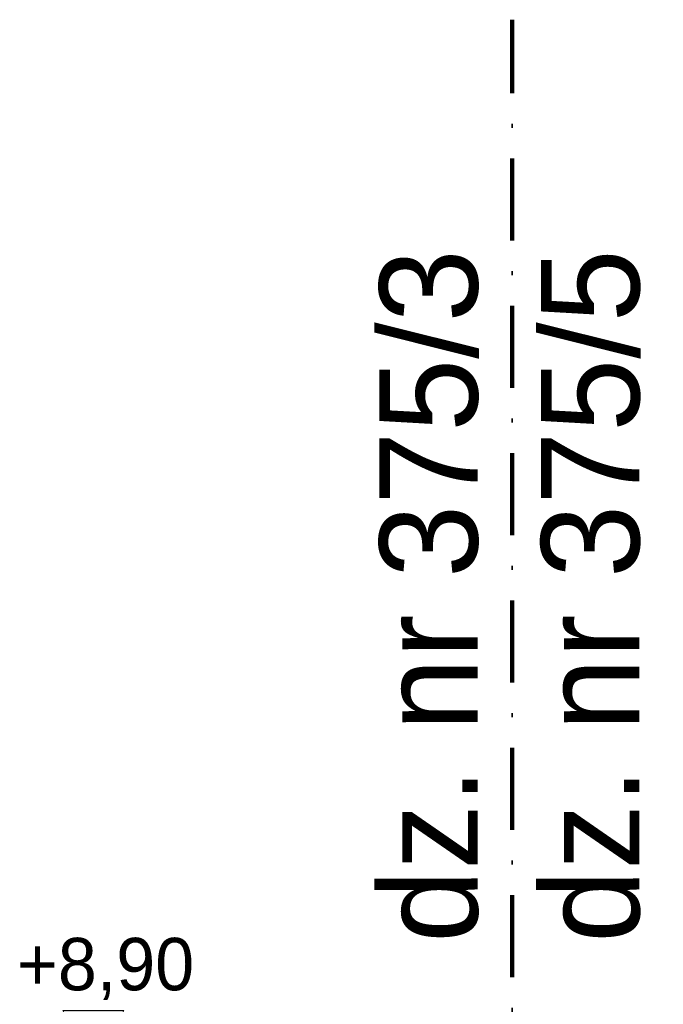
# Model space of a CAD drawing. Extents: x -366324 to -207045, y 68808 to 138616.
# Tile 105 of 170: x -235911 to -233944, y 88089 to 91097. Entities that reach past the tile are written whole.
import ezdxf

# ---------------------------------------------------------------- set-up
doc = ezdxf.new("R2010")
doc.units = 0
doc.header["$MEASUREMENT"] = 0
doc.linetypes.add('Kreski i kropki', pattern=[450, 250, -100, 0, -100])
doc.layers.add('Arch wymiary', color=7, linetype='Continuous')
for name, color, linetype, lineweight in [('Arch wymiary_Nr_Pióra__21', 7, 'Continuous', 9), ('INWENT KONST. DREWNIANA_Nr_Pióra__20', 1, 'Continuous', 100), ('INWENT OPISY_Nr_Pióra__21', 7, 'Continuous', 9)]:
    doc.layers.add(name, color=color, linetype=linetype, lineweight=lineweight)
doc.styles.add('GENERATED_STYLE_1', font='txt')
doc.styles.add('GENERATED_STYLE_3', font='txt')

# ---------------------------------------------------------------- blocks, each defined once
blk = doc.blocks.new('Wymiary_113', base_point=(-235685.8, 87909.6))
at = {"layer": 'Arch wymiary_Nr_Pióra__21', "linetype": 'Continuous'}
blk.add_hatch(color=256, dxfattribs=at).paths.add_polyline_path([(-235685.8, 87909.6), (-235778.6, 88069.6), (-235593, 88069.6)], flags=0)
for p, q in [((-235685.8, 87909.6), (-235778.6, 88069.6)), ((-235778.6, 88069.6), (-235593, 88069.6)), ((-235593, 88069.6), (-235685.8, 87909.6)), ((-235685.8, 87909.6), (-235805.8, 87909.6)), ((-235685.8, 87909.6), (-235565.8, 87909.6))]:
    blk.add_line(p, q, dxfattribs=at)
at = {"layer": 'Arch wymiary_Nr_Pióra__21', "insert": (-235919.2, 88101.6), "char_height": 160, "attachment_point": 7, "style": 'GENERATED_STYLE_1'}
blk.add_mtext('{+8,90}', dxfattribs=at)

msp = doc.modelspace()

# ---------------------------------------------------------------- linework, layer by layer
at = {"layer": 'INWENT KONST. DREWNIANA_Nr_Pióra__20', "linetype": 'Kreski i kropki'}
msp.add_line((-234406.4, 77819.6), (-234406.4, 91096.7), dxfattribs=at)

# ---------------------------------------------------------------- block references
at = {"layer": 'Arch wymiary', "linetype": 'Continuous'}
msp.add_blockref('Wymiary_113', (-235685.8, 87909.6), dxfattribs=at)

# ---------------------------------------------------------------- texts
at = {"layer": 'INWENT OPISY_Nr_Pióra__21', "linetype": 'Continuous', "char_height": 300, "attachment_point": 3, "rotation": 90, "style": 'GENERATED_STYLE_3'}
for s, insert in [('{dz. nr 375/3}', (-234811.8, 90395.2)), ('{dz. nr 375/5}', (-234317.7, 90395.2))]:
    msp.add_mtext(s, dxfattribs=dict(at, insert=insert))

doc.saveas('drawing.dxf')
